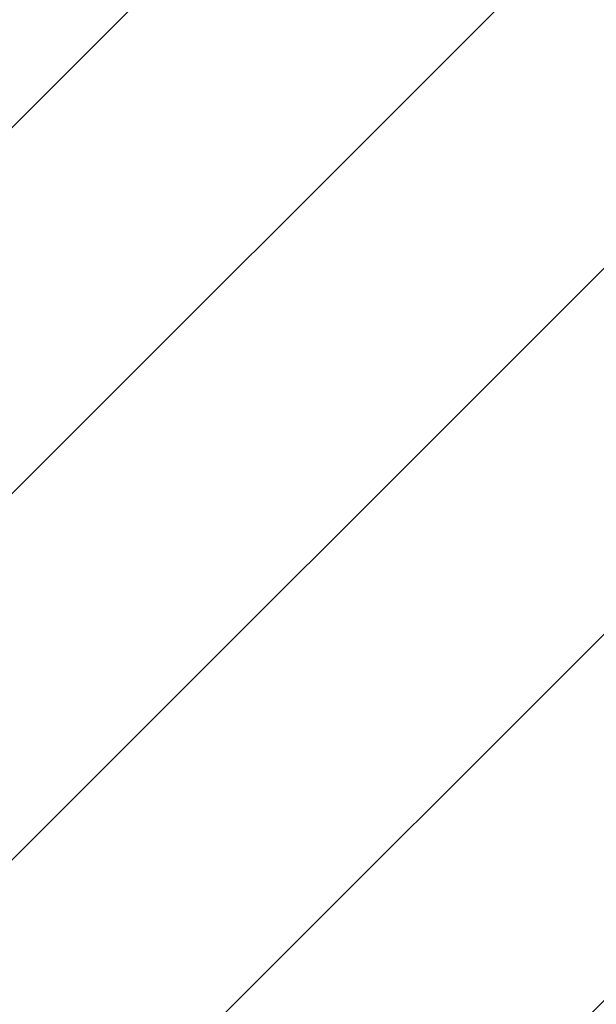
# Model space of a CAD drawing. Header units: millimetres. Extents: x 16156 to 91527, y 4646 to 113494.
# Tile 195 of 256: x 36156 to 36824, y 66585 to 67725. Entities that reach past the tile are written whole.
import ezdxf

# ---------------------------------------------------------------- set-up
doc = ezdxf.new("R2010")
doc.units = ezdxf.units.MM
doc.linetypes.add('ARC Demolished', pattern=[7.14375, 4.7625, -2.38125])
doc.layers.add('A--L82__LosseGebruikersInvent', color=1, linetype='ARC Demolished', lineweight=9)
pattern_1 = [(135, (67715.44, -36801.75), (-212.132, -212.132), [])]

# ---------------------------------------------------------------- blocks, each defined once
blk = doc.blocks.new('73_FU_Keukentop - Type 1-V231-AB-Begane grond - slooptekening')
at = {"layer": 'A--L82__LosseGebruikersInvent'}
h = blk.add_hatch(dxfattribs=at)
h.set_pattern_fill('FP_63', color=256, style=0, pattern_type=2)
h.set_pattern_definition(pattern_1)
h.paths.add_polyline_path([(1430, -957.5), (1430, 957.5), (-1430, 957.5), (-1425.6, -957.5), (1417.6, -957.5)])
h = blk.add_hatch(dxfattribs=at)
h.set_pattern_fill('FP_63', color=256, style=0, pattern_type=2)
h.set_pattern_definition(pattern_1)
h.paths.add_polyline_path([(1430, -957.5), (1430, 957.5), (-1430, 957.5), (-1425.6, -957.5), (1417.6, -957.5)])

msp = doc.modelspace()

# ---------------------------------------------------------------- block references
at = {"layer": 'A--L82__LosseGebruikersInvent', "rotation": 269.9999999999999}
msp.add_blockref('73_FU_Keukentop - Type 1-V231-AB-Begane grond - slooptekening', (36801.7, 67715.4), dxfattribs=at)

doc.saveas('drawing.dxf')
